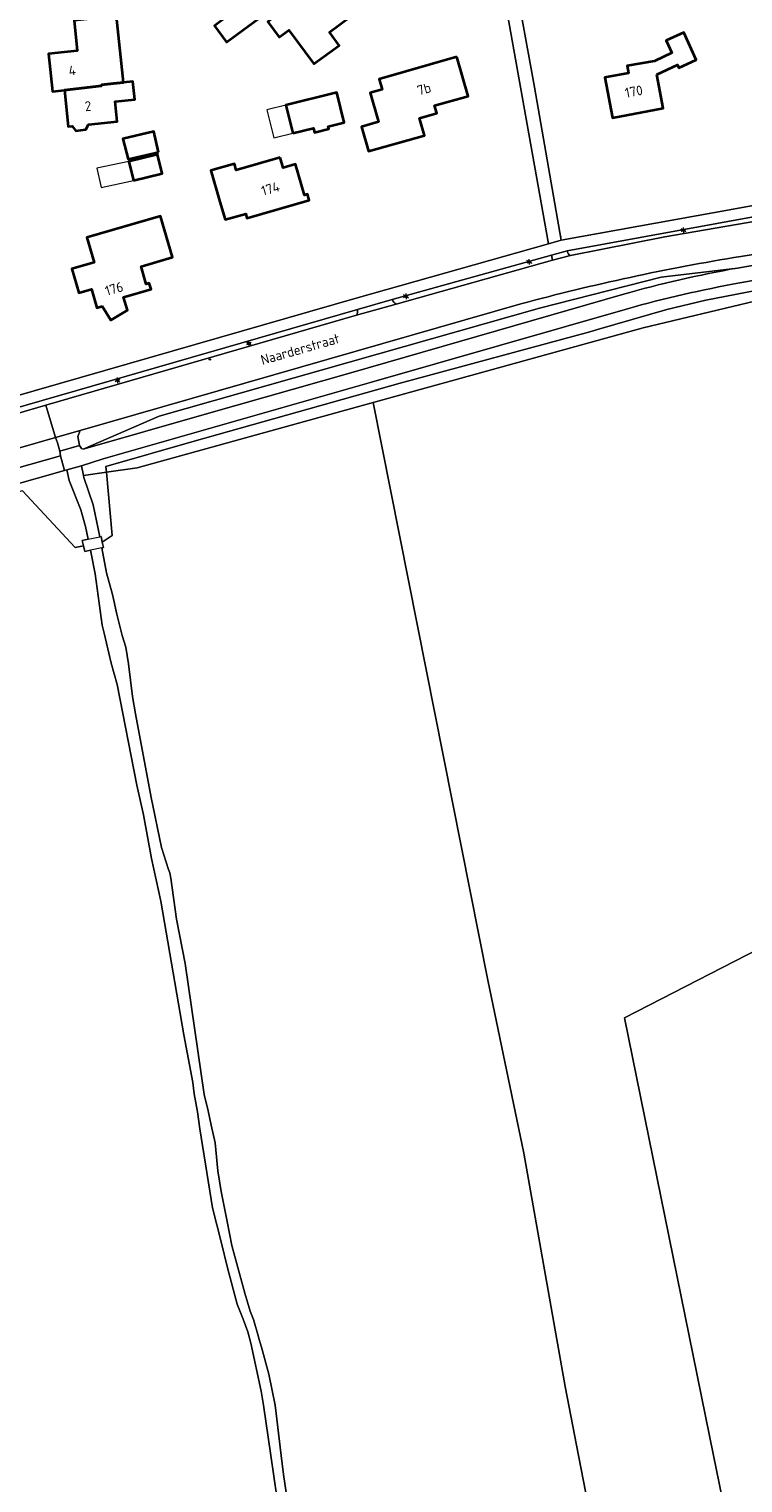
# Model space of a CAD drawing. Header units: metres. Extents: x 140853 to 145288, y 474558 to 480269.
# Tile 190 of 256: x 143224 to 143355, y 478495 to 478761. Entities that reach past the tile are written whole.
import ezdxf
from ezdxf.enums import TextEntityAlignment as Align

# ---------------------------------------------------------------- set-up
doc = ezdxf.new("R2010")
doc.units = ezdxf.units.M
doc.header["$MEASUREMENT"] = 0
for name, color, linetype, lineweight in [('B-WE-FV-GELEIDING_WILDROOSTER-G', 80, 'Continuous', 18), ('B-WE-GR-BEPLANTING_CULTUUR_BOSPLANTSOEN-G', 90, 'GR-PLANTSOEN', 18), ('B-WE-GR-BOS_LOOF-G', 40, 'Continuous', 13), ('B-WE-GR-GRAS_KRUIDENRIJK-G', 80, 'Continuous', 18), ('B-WE-IE-TERREINAFSCHEIDING_KUNSTMATIG_HEKWERK-G', 20, 'IE-TERREINAFSCHEIDING-KUNSTMATIG', 18), ('B-WE-KL-ET_LS_OV_LICHTMAST-S', 190, 'Continuous', 18), ('B-WE-KL-WATER_BRANDLEIDING_PUT-S', 150, 'Continuous', 18), ('B-WE-OG-BEBOUWING-G', 7, 'Continuous', 35), ('B-WE-OG-BEBOUWING_BIJGEBOUW-G', 7, 'Continuous', 18), ('B-WE-OG-BEBOUWING_HUISNUMMER-T18', 10, 'Continuous', 18), ('B-WE-OG-BEBOUWING_STRAATNAAM-T18', 10, 'Continuous', 18), ('B-WE-OG-TERREIN_ERF-G', 7, 'Continuous', 18), ('B-WE-VH-ONVERHARD-G', 252, 'Continuous', 18), ('B-WE-VH-VERHARDING_ASFALT-G', 252, 'Continuous', 18), ('B-WE-VH-VERHARDING_BETONSTRAATSTEEN-G', 252, 'Continuous', 18), ('B-WE-VH-VERHARDING_STRAATBAKSTEEN-G', 252, 'Continuous', 18), ('B-WE-VH-VERHARDING_TEGEL-G', 252, 'Continuous', 18), ('X-XX-XX-ALGEMEEN-S', 7, 'Continuous', 18)]:
    doc.layers.add(name, color=color, linetype=linetype, lineweight=lineweight)
doc.styles.add('NLCS-ISO', font='txt')
doc.linetypes.add('GR-PLANTSOEN', pattern='A,0,[179,NLCS.shx,S=2,R=0,X=0,Y=0],-4', length=4)
doc.linetypes.add('IE-TERREINAFSCHEIDING-KUNSTMATIG', pattern='A,4,[82,NLCS.shx,S=0.75,R=90,X=0,Y=0],4,-2', length=10)

# ---------------------------------------------------------------- blocks, each defined once
blk = doc.blocks.new('SIE-WEG_AFVALBAK_TYPE_01')
for radius in [0.25, 0.156]:
    blk.add_circle((0, 0), radius)
blk = doc.blocks.new('B-SIE-WEG_LICHTMAST-SO')
at = {"ltscale": 0.1}
for p, q in [((-1.1, 0.6), (-2.2, 1.3)), ((0, 1.3), (0, 2.5)), ((1.1, 0.6), (2.2, 1.3)), ((-1.1, -0.6), (-2.2, -1.3)), ((0, -1.3), (0, -2.5)), ((1.1, -0.6), (2.2, -1.3))]:
    blk.add_line(p, q, dxfattribs=at)
at = {"flags": 128}
for points in [[(-1.2, 0.5), (1.2, 0.5)], [(-1.2, -0.5), (1.2, -0.5)]]:
    blk.add_lwpolyline(points, dxfattribs=at)
at = {"ltscale": 0.1}
blk.add_circle((0, 0), 1.27, dxfattribs=at)
at = {"style": 'NLCS-ISO'}
blk.add_attdef('TYPE', text='', height=1.8, dxfattribs=at).set_placement((0, 2.5), align=Align.BOTTOM_CENTER)
blk = doc.blocks.new('SIE-WEG_STRAATPOT_BRANDKRAAN-SO')
blk.add_ellipse((0, 0), major_axis=(-0.729, 0), ratio=0.685994)
at = {"style": 'NLCS-ISO'}
blk.add_text('BR', height=0.4, dxfattribs=at).set_placement((-0.3, -0.2))

msp = doc.modelspace()

# ---------------------------------------------------------------- linework, layer by layer
at = {"layer": 'B-WE-FV-GELEIDING_WILDROOSTER-G', "ltscale": 0.2, "flags": 128}
for points in [[(143234.103, 478666.239), (143233.896, 478667.187), (143234.98, 478667.421)], [(143234.98, 478667.421), (143237.111, 478667.881)], [(143237.111, 478667.881), (143237.32, 478667.926), (143237.544, 478666.9)], [(143237.544, 478666.9), (143237.759, 478665.915), (143237.46, 478665.849)], [(143235.391, 478665.392), (143234.338, 478665.16), (143234.103, 478666.239)], [(143237.46, 478665.849), (143235.391, 478665.392)]]:
    msp.add_lwpolyline(points, dxfattribs=at)
at = {"layer": 'B-WE-GR-BEPLANTING_CULTUUR_BOSPLANTSOEN-G', "ltscale": 0.2, "flags": 128}
msp.add_lwpolyline([(143287.039, 478692.376), (143336.399, 478706.021), (143356.809, 478710.899), (143375.082, 478714.261), (143380.074, 478716.752), (143364.193, 478714.264), (143347.849, 478711.102), (143340.715, 478709.391), (143328.023, 478705.736), (143326.621, 478705.332), (143291.993, 478695.964), (143254.32, 478685.342), (143238.221, 478680.73), (143238.317, 478679.66), (143243.893, 478680.448), (143287.039, 478692.376)], close=True, dxfattribs=at)
msp.add_lwpolyline([(143380.074, 478716.752), (143375.082, 478714.261), (143356.809, 478710.899), (143336.399, 478706.021), (143287.039, 478692.376), (143308.004, 478586.868), (143314.564, 478555.203), (143322.106, 478512.564), (143324.547, 478500), (143332.452, 478459.314), (143332.452, 478459.314, 0.0682945), (143340.824, 478462.486), (143340.824, 478462.486, 0.1753779), (143349.204, 478470.499), (143349.204, 478470.499, -0.1798474), (143354.174, 478475.493), (143354.174, 478475.493), (143353.555, 478478.85), (143349.244, 478500), (143332.947, 478579.953), (143371.025, 478599.492), (143372.292, 478593.571), (143375.211, 478594.189), (143373.782, 478600.907), (143410.288, 478619.782), (143383.897, 478705.012), (143380.074, 478716.752)], format="xyb", close=True, dxfattribs=at)
at = {"layer": 'B-WE-GR-BOS_LOOF-G', "ltscale": 0.2, "flags": 128}
for points in [[(143332.452, 478459.314), (143324.547, 478500), (143322.106, 478512.564), (143314.564, 478555.203), (143308.004, 478586.868), (143287.039, 478692.376), (143243.893, 478680.448), (143238.317, 478679.66), (143239.352, 478668.119), (143237.544, 478666.9), (143237.759, 478665.915), (143237.46, 478665.849), (143238.34, 478661.27), (143239.395, 478657.305), (143240.196, 478653.696), (143241.201, 478649.833), (143241.855, 478647.698), (143242.353, 478644.649), (143243.047, 478638.653), (143243.596, 478635.502), (143246.496, 478620.204), (143248.348, 478611.106), (143249.657, 478607.039), (143249.909, 478606.429), (143250.059, 478605.463), (143251.103, 478597.993), (143252.704, 478589.912), (143254.993, 478573.905), (143256.188, 478565.926), (143256.89, 478562.978), (143257.441, 478560.335), (143258.143, 478557.133), (143258.635, 478552.001), (143259.284, 478548.24), (143260.335, 478542.751), (143261.236, 478538.38), (143263.597, 478529.637), (143264.552, 478526.383), (143265.157, 478524.858), (143266.113, 478521.655), (143266.163, 478521.35), (143266.666, 478519.774), (143267.972, 478514.843), (143269.123, 478509.151), (143270.241, 478500), (143270.67, 478496.493), (143272.453, 478484.552)], [(143269.98, 478488.623), (143268.323, 478500), (143266.99, 478509.156), (143266.591, 478511.748), (143264.687, 478520.49), (143264.135, 478522.575), (143263.278, 478524.914), (143262.22, 478527.66), (143260.411, 478534.268), (143259.257, 478538.995), (143257.701, 478545.248), (143255.357, 478559.68), (143254.96, 478562.78), (143254.36, 478566.084), (143254.112, 478568.116), (143252.462, 478576.858), (143248.268, 478601.252), (143246.565, 478609.079), (143245.065, 478617.058), (143243.862, 478622.497), (143240.26, 478640.844), (143239.154, 478644.759), (143237.901, 478650.248), (143237.55, 478651.722), (143236.257, 478661.123), (143235.391, 478665.392), (143234.338, 478665.16), (143234.103, 478666.239), (143232.603, 478665.935), (143222.977, 478676.277)]]:
    msp.add_lwpolyline(points, dxfattribs=at)
msp.add_lwpolyline([(143234.115, 478679.066), (143234.193, 478678.698), (143235.888, 478673.722), (143237.111, 478667.881), (143237.32, 478667.926), (143237.544, 478666.9), (143239.352, 478668.119), (143238.317, 478679.66), (143234.115, 478679.066)], close=True, dxfattribs=at)
at = {"layer": 'B-WE-GR-GRAS_KRUIDENRIJK-G', "ltscale": 0.2, "flags": 128}
for points in [[(143383.172, 478730.032, 0.2601941), (143383.528, 478731.293), (143383.528, 478731.293), (143322.474, 478720.107), (143322.474, 478720.107, 0.2031949), (143323.072, 478719.249), (143323.072, 478719.249), (143340.338, 478722.665), (143383.172, 478730.032)], [(143379.428, 478723.194), (143354.207, 478719.097), (143354.207, 478719.097, 0.0254133), (143314.024, 478710.434), (143314.024, 478710.434), (143233.51, 478687.276), (143233.073, 478686.167), (143233.358, 478684.575), (143233.735, 478684.004), (143234.075, 478683.851), (143247.964, 478689.916), (143317.443, 478709.663), (143339.679, 478715.31), (143353.623, 478716.982), (143366.893, 478719.317), (143379.767, 478721.55), (143379.428, 478723.194)], [(143319.624, 478719.344), (143290.541, 478711.254), (143290.541, 478711.254, 0.1956228), (143291.23, 478710.379), (143291.23, 478710.379), (143319.82, 478718.437), (143319.624, 478719.344)], [(143353.623, 478716.982), (143339.679, 478715.31), (143317.443, 478709.663), (143247.964, 478689.916), (143234.075, 478683.851), (143256.583, 478690.332), (143282.961, 478697.825), (143332.625, 478712.142), (143332.625, 478712.142, -0.0256214), (143353.623, 478716.982)], [(143284.176, 478709.37), (143220.663, 478691.093), (143220.865, 478690.275), (143221.789, 478690.329), (143227.25, 478691.915), (143283.971, 478708.389), (143283.971, 478708.389, 0.2046884), (143284.176, 478709.37)]]:
    msp.add_lwpolyline(points, format="xyb", close=True, dxfattribs=at)
msp.add_lwpolyline([(143367.134, 478716.604), (143354.017, 478714.254), (143354.017, 478714.254, 0.0234425), (143333.503, 478709.543), (143333.503, 478709.543), (143286.737, 478696.132), (143262.001, 478689.063), (143237.703, 478682.082), (143233.746, 478680.818), (143234.115, 478679.066), (143238.317, 478679.66), (143238.221, 478680.73), (143254.32, 478685.342), (143291.993, 478695.964), (143326.621, 478705.332), (143328.023, 478705.736), (143340.715, 478709.391), (143347.849, 478711.102), (143364.193, 478714.264)], format="xyb", dxfattribs=at)
msp.add_lwpolyline([(143215.404, 478682.096), (143216.281, 478678.831), (143229.902, 478682.673), (143229.805, 478683.541), (143229.34, 478685.05), (143228.972, 478685.985), (143215.404, 478682.096)], close=True, dxfattribs=at)
msp.add_lwpolyline([(143222.977, 478676.277), (143232.603, 478665.935), (143234.103, 478666.239), (143233.896, 478667.187), (143234.98, 478667.421), (143234.505, 478669.764), (143233.6, 478672.814), (143233.6, 478672.814), (143231.49, 478678.128), (143231.078, 478680.083), (143230.664, 478679.966), (143210.014, 478674.153)], dxfattribs=at)
at = {"layer": 'B-WE-IE-TERREINAFSCHEIDING_KUNSTMATIG_HEKWERK-G', "ltscale": 0.2, "flags": 128}
for points in [[(143380.074, 478716.752), (143364.193, 478714.264), (143347.849, 478711.102), (143340.715, 478709.391)], [(143340.715, 478709.391), (143328.023, 478705.736)], [(143326.621, 478705.332), (143291.993, 478695.964)], [(143326.621, 478705.332), (143328.023, 478705.736)], [(143291.993, 478695.964), (143254.32, 478685.342), (143238.221, 478680.73), (143238.317, 478679.66)], [(143238.317, 478679.66), (143239.352, 478668.119), (143237.544, 478666.9)], [(143234.103, 478666.239), (143232.603, 478665.935), (143222.977, 478676.277), (143193.709, 478668.052), (143161.492, 478658.74), (143129.194, 478649.499), (143127.98, 478649.179), (143020.284, 478618.503)], [(143349.244, 478500), (143332.947, 478579.953), (143371.025, 478599.492), (143372.292, 478593.571)], [(143353.555, 478478.85), (143349.244, 478500)]]:
    msp.add_lwpolyline(points, dxfattribs=at)
at = {"layer": 'B-WE-OG-BEBOUWING-G', "ltscale": 0.2, "flags": 128}
for points in [[(143269.555, 478763.305), (143267.773, 478761.989), (143269.865, 478759.158), (143271.634, 478760.465), (143276.21, 478754.272), (143280.802, 478757.665), (143279.032, 478760.062), (143283.101, 478763.069), (143281.634, 478765.055), (143282.615, 478765.78), (143280.464, 478768.692), (143279.483, 478767.967), (143278.009, 478769.962), (143269.368, 478763.559), (143269.555, 478763.305)], [(143263.757, 478765.481), (143258.023, 478761.244), (143260.239, 478758.244), (143265.974, 478762.481), (143263.757, 478765.481)], [(143230.615, 478749.475), (143237.402, 478750.252), (143237.378, 478750.467), (143239.567, 478750.695), (143241.426, 478750.889), (143240.158, 478763.024), (143232.401, 478762.213), (143232.979, 478756.683), (143227.708, 478756.132), (143228.43, 478749.22), (143230.615, 478749.475)], [(143338.879, 478752.356), (143342.658, 478754.095), (143342.892, 478753.586), (143346.081, 478755.052), (143343.787, 478760.04), (143340.589, 478758.569), (143341.642, 478756.28), (143338.444, 478754.809), (143333.476, 478753.904), (143333.713, 478752.605), (143329.394, 478751.818), (143330.774, 478744.445), (143340.046, 478746.182), (143338.879, 478752.356)], [(143302.331, 478755.565), (143288.168, 478751.518), (143288.7, 478749.632), (143286.486, 478749.008), (143287.99, 478743.676), (143284.901, 478742.804), (143286.163, 478738.329), (143296.394, 478741.214), (143295.503, 478744.371), (143298.658, 478745.27), (143298.263, 478746.654), (143304.378, 478748.402), (143302.331, 478755.565)], [(143237.378, 478750.467), (143237.402, 478750.252), (143230.615, 478749.475), (143231.309, 478742.835), (143232.045, 478742.912), (143232.685, 478742.074), (143234.555, 478742.269), (143235.008, 478743.221), (143240.29, 478743.773), (143239.911, 478747.398), (143243.482, 478747.771), (143243.137, 478751.068), (143241.426, 478750.889), (143239.567, 478750.695), (143237.378, 478750.467)], [(143272.336, 478741.595), (143276.122, 478742.533), (143276.317, 478741.747), (143278.918, 478742.392), (143278.81, 478742.829), (143281.76, 478743.56), (143280.401, 478749.044), (143271.064, 478746.73), (143272.336, 478741.595)], [(143247.837, 478738.179), (143246.972, 478741.907), (143241.311, 478740.593), (143242.254, 478736.884), (143247.837, 478738.179)], [(143243.242, 478732.981), (143248.482, 478734.227), (143247.651, 478737.724), (143242.367, 478736.467), (143243.242, 478732.981)], [(143270.075, 478737.172), (143262.025, 478734.847), (143261.68, 478736.039), (143257.395, 478734.801), (143259.046, 478729.084), (143259.99, 478725.818), (143263.746, 478726.903), (143263.985, 478726.077), (143275.341, 478729.357), (143275.025, 478730.452), (143274.467, 478730.291), (143272.838, 478735.93), (143270.619, 478735.289), (143270.075, 478737.172)], [(143237.53, 478710.02), (143239.104, 478707.48), (143242.144, 478709.285), (143241.447, 478711.624), (143246.454, 478713.115), (143246.126, 478714.217), (143245.58, 478714.055), (143244.624, 478717.265), (143250.384, 478718.981), (143248.153, 478726.465), (143234.711, 478722.544), (143236.039, 478717.993), (143231.978, 478716.809), (143233.256, 478712.429), (143235.569, 478713.104), (143236.561, 478709.735), (143237.53, 478710.02)]]:
    msp.add_lwpolyline(points, close=True, dxfattribs=at)
at = {"layer": 'B-WE-OG-BEBOUWING_BIJGEBOUW-G', "ltscale": 0.2, "flags": 128}
for points in [[(143272.336, 478741.595), (143271.064, 478746.73), (143267.629, 478745.878), (143268.902, 478740.744), (143272.336, 478741.595)], [(143242.367, 478736.467), (143236.566, 478735.207), (143237.328, 478731.7), (143243.242, 478732.981), (143242.367, 478736.467)]]:
    msp.add_lwpolyline(points, close=True, dxfattribs=at)
at = {"layer": 'B-WE-OG-TERREIN_ERF-G', "ltscale": 0.2, "flags": 128}
msp.add_lwpolyline([(143314.157, 478763.059), (143316.543, 478750), (143316.543, 478750), (143321.416, 478722.072), (143352.824, 478727.735), (143392.393, 478734.961), (143417.897, 478739.299), (143419.948, 478741.801), (143423.923, 478742.463), (143424.914, 478743.842), (143423.148, 478750), (143414.019, 478781.409)], dxfattribs=at)
for points in [[(143218.701, 478768.939), (143218.743, 478759.355), (143218.661, 478756.141), (143218.602, 478750), (143218.523, 478734.181), (143218.563, 478727.43), (143218.368, 478696.494), (143218.368, 478696.494, 0.2496982), (143221.083, 478693.382), (143221.083, 478693.382), (143283.913, 478711.459), (143319.057, 478721.399), (143313.947, 478750), (143311.666, 478763.028)], [(143405.617, 478480.083), (143401.708, 478500), (143400.518, 478506.064), (143398.026, 478517.681), (143384.462, 478552.953), (143384.462, 478552.953, 0.1349618), (143381.548, 478556.582), (143381.548, 478556.582, -0.3849374), (143377.504, 478567.223), (143377.504, 478567.223, 0.1085512), (143377.614, 478568.697), (143377.614, 478568.697), (143372.292, 478593.571), (143371.025, 478599.492), (143332.947, 478579.953), (143349.244, 478500), (143353.555, 478478.85)]]:
    msp.add_lwpolyline(points, format="xyb", dxfattribs=at)
for points in [[(143269.555, 478763.305), (143269.368, 478763.559), (143278.009, 478769.962), (143279.483, 478767.967), (143280.464, 478768.692), (143282.615, 478765.78), (143281.634, 478765.055), (143283.101, 478763.069), (143279.032, 478760.062), (143280.802, 478757.665), (143276.21, 478754.272), (143271.634, 478760.465), (143269.865, 478759.158), (143267.773, 478761.989), (143269.555, 478763.305)], [(143263.757, 478765.481), (143265.974, 478762.481), (143260.239, 478758.244), (143258.023, 478761.244), (143263.757, 478765.481)], [(143232.979, 478756.683), (143232.401, 478762.213), (143240.158, 478763.024), (143241.426, 478750.889), (143243.137, 478751.068), (143243.482, 478747.771), (143239.911, 478747.398), (143240.29, 478743.773), (143235.008, 478743.221), (143234.555, 478742.269), (143232.685, 478742.074), (143232.045, 478742.912), (143231.309, 478742.835), (143230.615, 478749.475), (143228.43, 478749.22), (143227.708, 478756.132), (143232.979, 478756.683)], [(143338.879, 478752.356), (143340.046, 478746.182), (143330.774, 478744.445), (143329.394, 478751.818), (143333.713, 478752.605), (143333.476, 478753.904), (143338.444, 478754.809), (143341.642, 478756.28), (143340.589, 478758.569), (143343.787, 478760.04), (143346.081, 478755.052), (143342.892, 478753.586), (143342.658, 478754.095), (143338.879, 478752.356)], [(143302.331, 478755.565), (143304.378, 478748.402), (143298.263, 478746.654), (143298.658, 478745.27), (143295.503, 478744.371), (143296.394, 478741.214), (143286.163, 478738.329), (143284.901, 478742.804), (143287.99, 478743.676), (143286.486, 478749.008), (143288.7, 478749.632), (143288.168, 478751.518), (143302.331, 478755.565)], [(143271.064, 478746.73), (143280.401, 478749.044), (143281.76, 478743.56), (143278.81, 478742.829), (143278.918, 478742.392), (143276.317, 478741.747), (143276.122, 478742.533), (143272.336, 478741.595), (143271.064, 478746.73)], [(143247.837, 478738.179), (143242.254, 478736.884), (143241.311, 478740.593), (143246.972, 478741.907), (143247.837, 478738.179)], [(143242.367, 478736.467), (143247.651, 478737.724), (143248.482, 478734.227), (143243.242, 478732.981), (143242.367, 478736.467)], [(143261.68, 478736.039), (143262.025, 478734.847), (143270.075, 478737.172), (143270.619, 478735.289), (143272.838, 478735.93), (143274.467, 478730.291), (143275.025, 478730.452), (143275.341, 478729.357), (143263.985, 478726.077), (143263.746, 478726.903), (143259.99, 478725.818), (143259.046, 478729.084), (143257.395, 478734.801), (143261.68, 478736.039)], [(143237.53, 478710.02), (143236.561, 478709.735), (143235.569, 478713.104), (143233.256, 478712.429), (143231.978, 478716.809), (143236.039, 478717.993), (143234.711, 478722.544), (143248.153, 478726.465), (143250.384, 478718.981), (143244.624, 478717.265), (143245.58, 478714.055), (143246.126, 478714.217), (143246.454, 478713.115), (143241.447, 478711.624), (143242.144, 478709.285), (143239.104, 478707.48), (143237.53, 478710.02)]]:
    msp.add_lwpolyline(points, close=True, dxfattribs=at)
at = {"layer": 'B-WE-VH-ONVERHARD-G', "ltscale": 0.2, "flags": 128}
msp.add_lwpolyline([(143272.453, 478484.552), (143270.67, 478496.493), (143270.241, 478500), (143269.123, 478509.151), (143267.972, 478514.843), (143266.666, 478519.774), (143266.163, 478521.35), (143266.113, 478521.655), (143265.157, 478524.858), (143264.552, 478526.383), (143263.597, 478529.637), (143261.236, 478538.38), (143260.335, 478542.751), (143259.284, 478548.24), (143258.635, 478552.001), (143258.143, 478557.133), (143257.441, 478560.335), (143256.89, 478562.978), (143256.188, 478565.926), (143254.993, 478573.905), (143252.704, 478589.912), (143251.103, 478597.993), (143250.059, 478605.463), (143249.909, 478606.429), (143249.657, 478607.039), (143248.348, 478611.106), (143246.496, 478620.204), (143243.596, 478635.502), (143243.047, 478638.653), (143242.353, 478644.649), (143241.855, 478647.698), (143241.201, 478649.833), (143240.196, 478653.696), (143239.395, 478657.305), (143238.34, 478661.27), (143237.46, 478665.849), (143237.759, 478665.915), (143237.544, 478666.9), (143237.32, 478667.926), (143237.111, 478667.881), (143235.888, 478673.722), (143234.193, 478678.698), (143234.115, 478679.066), (143233.746, 478680.818), (143231.078, 478680.083), (143231.49, 478678.128), (143233.6, 478672.814), (143234.505, 478669.764), (143234.98, 478667.421), (143233.896, 478667.187), (143234.103, 478666.239), (143234.338, 478665.16), (143235.391, 478665.392), (143236.257, 478661.123), (143237.55, 478651.722), (143237.901, 478650.248), (143239.154, 478644.759), (143240.26, 478640.844), (143243.862, 478622.497), (143245.065, 478617.058), (143246.565, 478609.079), (143248.268, 478601.252), (143252.462, 478576.858), (143254.112, 478568.116), (143254.36, 478566.084), (143254.96, 478562.78), (143255.357, 478559.68), (143257.701, 478545.248), (143259.257, 478538.995), (143260.411, 478534.268), (143262.22, 478527.66), (143263.278, 478524.914), (143264.135, 478522.575), (143264.687, 478520.49), (143266.591, 478511.748), (143266.99, 478509.156), (143268.323, 478500), (143269.98, 478488.623)], dxfattribs=at)
at = {"layer": 'B-WE-VH-VERHARDING_ASFALT-G', "ltscale": 0.2, "flags": 128}
msp.add_lwpolyline([(143354.207, 478719.097), (143379.428, 478723.194), (143386.056, 478724.299), (143386.664, 478724.4), (143411.823, 478728.536), (143419.044, 478729.729), (143425.86, 478730.718), (143424.935, 478737.093), (143420.995, 478736.358), (143419.02, 478736.016), (143393.376, 478731.754), (143383.172, 478730.032), (143340.338, 478722.665), (143323.072, 478719.249), (143319.82, 478718.437), (143291.23, 478710.379), (143283.971, 478708.389), (143227.25, 478691.915), (143228.972, 478685.985), (143233.51, 478687.276), (143314.024, 478710.434), (143314.024, 478710.434, -0.0254133), (143354.207, 478719.097)], format="xyb", close=True, dxfattribs=at)
msp.add_lwpolyline([(143366.893, 478719.317), (143353.623, 478716.982), (143353.623, 478716.982, 0.0256214), (143332.625, 478712.142), (143332.625, 478712.142), (143282.961, 478697.825), (143256.583, 478690.332), (143234.075, 478683.851), (143233.735, 478684.004), (143233.358, 478684.575), (143229.805, 478683.541), (143229.902, 478682.673), (143230.664, 478679.966), (143231.078, 478680.083), (143233.746, 478680.818), (143237.703, 478682.082), (143262.001, 478689.063), (143286.737, 478696.132), (143333.503, 478709.543), (143333.503, 478709.543, -0.0234425), (143354.017, 478714.254), (143354.017, 478714.254), (143367.134, 478716.604)], format="xyb", dxfattribs=at)
for points in [[(143215.404, 478682.096), (143228.972, 478685.985), (143227.25, 478691.915), (143221.789, 478690.329)], [(143210.014, 478674.153), (143230.664, 478679.966), (143229.902, 478682.673), (143216.281, 478678.831)]]:
    msp.add_lwpolyline(points, dxfattribs=at)
at = {"layer": 'B-WE-VH-VERHARDING_BETONSTRAATSTEEN-G', "ltscale": 0.2, "flags": 128}
msp.add_lwpolyline([(143321.416, 478722.072), (143316.543, 478750), (143314.157, 478763.059), (143313.614, 478766.033), (143311.214, 478765.612), (143311.666, 478763.028), (143313.947, 478750), (143319.057, 478721.399), (143321.416, 478722.072)], close=True, dxfattribs=at)
at = {"layer": 'B-WE-VH-VERHARDING_STRAATBAKSTEEN-G', "ltscale": 0.2, "flags": 128}
for points in [[(143322.474, 478720.107), (143319.624, 478719.344), (143319.82, 478718.437), (143323.072, 478719.249), (143323.072, 478719.249, -0.2031949), (143322.474, 478720.107)], [(143283.971, 478708.389), (143291.23, 478710.379), (143291.23, 478710.379, -0.1956228), (143290.541, 478711.254), (143290.541, 478711.254), (143284.176, 478709.37), (143284.176, 478709.37, -0.2046884), (143283.971, 478708.389)]]:
    msp.add_lwpolyline(points, format="xyb", close=True, dxfattribs=at)
msp.add_lwpolyline([(143233.51, 478687.276), (143228.972, 478685.985), (143229.34, 478685.05), (143229.805, 478683.541), (143233.358, 478684.575), (143233.073, 478686.167), (143233.51, 478687.276)], close=True, dxfattribs=at)
at = {"layer": 'B-WE-VH-VERHARDING_TEGEL-G', "ltscale": 0.2, "flags": 128}
msp.add_lwpolyline([(143220.663, 478691.093), (143284.176, 478709.37), (143290.541, 478711.254), (143319.624, 478719.344), (143322.474, 478720.107), (143383.528, 478731.293), (143383.528, 478731.293), (143392.798, 478732.901), (143414.627, 478736.789), (143414.635, 478736.751), (143425.204, 478738.509), (143426.562, 478740.763), (143417.897, 478739.299), (143392.393, 478734.961), (143352.824, 478727.735), (143321.416, 478722.072), (143319.057, 478721.399), (143283.913, 478711.459), (143221.083, 478693.382)], dxfattribs=at)

# ---------------------------------------------------------------- block references
at = {"layer": 'B-WE-KL-ET_LS_OV_LICHTMAST-S', "xscale": 0.2, "yscale": 0.2, "zscale": 0.2}
for p in [(143343.742, 478723.892), (143315.57, 478718.119), (143293.042, 478711.816), (143264.337, 478703.182), (143240.325, 478696.453)]:
    msp.add_blockref('B-SIE-WEG_LICHTMAST-SO', p, dxfattribs=at)
at = {"layer": 'B-WE-KL-WATER_BRANDLEIDING_PUT-S', "xscale": 0.2, "yscale": 0.2, "zscale": 0.2}
msp.add_blockref('SIE-WEG_STRAATPOT_BRANDKRAAN-SO', (143257.199, 478700.263), dxfattribs=at)
at = {"layer": 'X-XX-XX-ALGEMEEN-S', "xscale": 0.2, "yscale": 0.2, "zscale": 0.2}
msp.add_blockref('SIE-WEG_AFVALBAK_TYPE_01', (143321.298, 478722.734), dxfattribs=at)

# ---------------------------------------------------------------- texts
at = {"layer": 'B-WE-OG-BEBOUWING_HUISNUMMER-T18', "style": 'NLCS-ISO'}
for s, rotation, p in [('4', 6, (143232.047, 478753.092)), ('7b', 16, (143296.349, 478749.695)), ('170', 10.6, (143334.674, 478749.245)), ('2', 6, (143234.94, 478746.571)), ('174', 16.1, (143268.274, 478731.479)), ('176', 16.4, (143239.711, 478713.197))]:
    msp.add_text(s, height=1.8, rotation=rotation, dxfattribs=at).set_placement(p, align=Align.MIDDLE_CENTER)
at = {"layer": 'B-WE-OG-BEBOUWING_STRAATNAAM-T18', "style": 'NLCS-ISO'}
msp.add_text('Naarderstraat', height=1.8, rotation=16, dxfattribs=at).set_placement((143273.685, 478702.165), align=Align.MIDDLE_CENTER)

doc.saveas('drawing.dxf')
